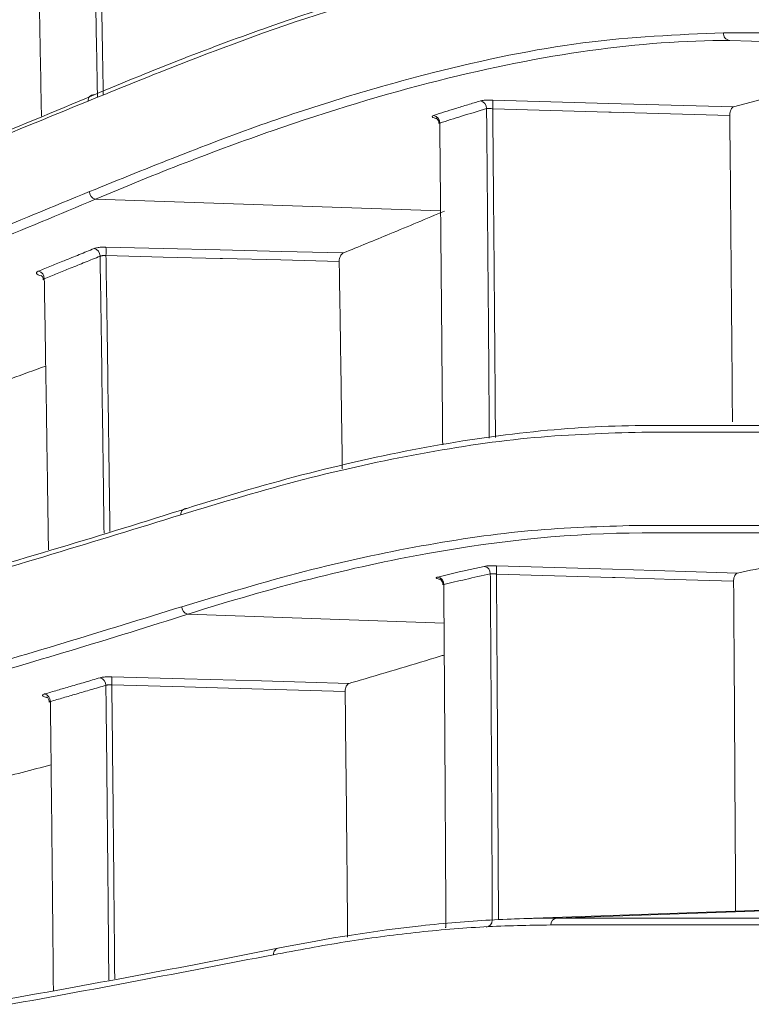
# Model space of a CAD drawing. Header units: millimetres. Extents: x 0 to 1118, y 0 to 864.
# Tile 27 of 256: x 227.72 to 232.85, y 109.7 to 116.61. Entities that reach past the tile are written whole.
import ezdxf

# ---------------------------------------------------------------- set-up
doc = ezdxf.new("R2010")
doc.units = ezdxf.units.MM
doc.styles.add('SLDTEXTSTYLE3', font='TXT', dxfattribs={"width": 0.605})
doc.dimstyles.new('SLDDIMSTYLE1', dxfattribs={"dimtxt": 3.175, "dimasz": 3.302, "dimexe": 0, "dimexo": 0.0625, "dimgap": 0.79375, "dimtad": 0, "dimtih": 1, "dimtoh": 1, "dimdec": 1, "dimlfac": 4, "dimrnd": 1e-09, "dimzin": 4, "dimdsep": 46, "dimtxsty": 'SLDTEXTSTYLE3', "dimsah": 1, "dimcen": 0.09, "dimadec": 0, "dimazin": 1, "dimtfac": 1, "dimtofl": 0, "dimtmove": 0, "dimatfit": 3, "dimfxl": 1, "dimfrac": 2, "dimtolj": 1, "dimtzin": 12, "dimarcsym": 0})

# ---------------------------------------------------------------- blocks, each defined once
blk = doc.blocks.new('_D_2')
at = {"color": 7, "linetype": 'Continuous', "lineweight": 0}
for p, q in [((261.2262, 133.1234), (154.0785, 133.1234)), ((155.6785, 133.1234), (155.6785, 107.5597)), ((155.6785, 77.1234), (155.6785, 102.687)), ((261.2262, 77.1234), (154.0785, 77.1234))]:
    blk.add_line(p, q, dxfattribs=at)
for points in [[(155.6785, 133.1234), (155.1705, 129.8214), (156.1865, 129.8214)], [(155.6785, 77.1234), (156.1865, 80.4254), (155.1705, 80.4254)]]:
    blk.add_solid(points, dxfattribs=at)
at = {"color": 7, "linetype": 'Continuous', "lineweight": 0, "insert": (150.2215, 106.7798), "char_height": 3.175, "attachment_point": 1, "style": 'SLDTEXTSTYLE3'}
blk.add_mtext('224.0', dxfattribs=at)

msp = doc.modelspace()

# ---------------------------------------------------------------- linework, layer by layer
at = {"color": 9, "linetype": 'Continuous', "lineweight": 0}
for p, q in [((234.9338, 116.3822), (232.6992, 116.4602)), ((228.2512, 115.3464), (230.6717, 115.2648)), ((228.899, 112.4367), (230.6959, 112.3751)), ((231.4876, 110.3061), (233.0069, 110.3591))]:
    msp.add_line(p, q, dxfattribs=at)
at = {"color": 7, "linetype": 'Continuous', "lineweight": 15}
for p, q in [((232.7263, 115.9938), (232.998, 116.0664)), ((233.0086, 110.364), (231.1908, 110.3006))]:
    msp.add_line(p, q, dxfattribs=at)
at = {"color": 9, "linetype": 'Continuous', "lineweight": 0, "flags": 128}
for points in [[(231.0373, 116.0418), (231.4441, 116.0302), (231.851, 116.0187), (232.2887, 116.0062), (232.7263, 115.9938)], [(232.6995, 115.9338), (232.284, 115.9456), (231.8684, 115.9574), (231.851, 115.9579), (231.4441, 115.9695), (231.0373, 115.9811)], [(228.3256, 115.011), (228.7264, 115.0011), (229.1272, 114.9911), (229.5585, 114.9804), (229.9898, 114.9697)], [(229.961, 114.9107), (229.5522, 114.9208), (229.1433, 114.9309), (229.1272, 114.9313), (228.7264, 114.9413), (228.3256, 114.9512)], [(231.0634, 112.7764), (231.4705, 112.764), (231.8776, 112.7517), (232.1705, 112.7428), (232.4635, 112.734), (232.7523, 112.7252)], [(232.7262, 112.6683), (232.3105, 112.6809), (231.8948, 112.6935), (231.8776, 112.694), (231.4705, 112.7063), (231.0634, 112.7186)], [(228.3666, 111.9979), (228.876, 111.9838), (229.4163, 111.9688), (229.7239, 111.9603), (230.0314, 111.9518)], [(230.0026, 111.8955), (229.5936, 111.9068), (229.1846, 111.9181), (228.876, 111.9266), (228.3666, 111.9407)]]:
    msp.add_lwpolyline(points, dxfattribs=at)
at = {"color": 9, "linetype": 'Continuous', "lineweight": 0}
for centre, radius, start, end in [((232.7032, 116.5088), 0.0488, 173.72864, 265.28581), ((228.2396, 116.0383), 0.0397, 86.87057, 185.16034), ((230.9423, 115.9846), 0.0519, 356.85832, 80.24642), ((230.5266, 116.0114), 0.5116, 356.59603, 3.40397), ((230.6134, 115.8829), 0.0524, 357.33, 79.58325), ((228.2643, 115.3996), 0.0547, 179.68002, 256.19937), ((228.2294, 114.9478), 0.0549, 359.6814, 75.65881), ((227.7216, 114.9811), 0.6047, 357.16675, 2.83325), ((227.8383, 114.7896), 0.055, 359.62799, 75.28472), ((228.8925, 113.1368), 0.0422, 89.89632, 184.48005), ((230.9695, 112.7223), 0.0508, 357.02448, 81.31612), ((230.588, 112.7475), 0.4763, 356.52632, 3.47366), ((230.6427, 112.6471), 0.0513, 357.48556, 80.65438), ((228.9095, 112.4883), 0.0526, 178.8661, 258.50329), ((228.2724, 111.9397), 0.0528, 358.72941, 77.50604), ((227.8248, 111.9693), 0.5426, 356.98005, 3.01995), ((227.883, 111.8261), 0.0528, 358.65656, 77.16733), ((230.9886, 110.2894), 0.0459, 273.40943, 2.27073), ((231.4918, 110.2583), 0.0479, 94.95604, 180.18001), ((229.5441, 110.0521), 0.0446, 92.4717, 183.74049)]:
    msp.add_arc(centre, radius, start, end, dxfattribs=at)
for points, knots in [([(228.2657, 116.0602), (228.2642, 116.1489), (228.2595, 116.4205), (228.2496, 116.9642), (228.2395, 117.4908), (228.2327, 117.8343), (228.2312, 117.9068)], [0, 0, 0, 0, 0.1431, 0.438434, 0.881579, 1, 1, 1, 1]), ([(228.2725, 117.912), (228.2739, 117.8405), (228.2808, 117.4977), (228.2908, 116.9717), (228.3007, 116.4306), (228.3054, 116.1619), (228.3069, 116.0762)], [0, 0, 0, 0, 0.117646, 0.563628, 0.860854, 1, 1, 1, 1]), ([(228.2096, 115.3999), (228.6285, 115.5695), (229.2568, 115.824), (230.0431, 116.0781), (230.7958, 116.2876), (231.6879, 116.4725), (232.332, 116.5002), (232.6547, 116.5142)], [0, 0, 0, 0, 0.252772, 0.379117, 0.505592, 0.752269, 1, 1, 1, 1]), ([(232.6992, 116.4602), (232.6992, 116.4602), (232.3853, 116.4602), (231.7296, 116.4119), (230.6603, 116.1984), (229.5045, 115.848), (228.6773, 115.5268), (228.2512, 115.3464), (228.2512, 115.3464)], [0, 0, 0, 0, 0.000001, 0.246664, 0.494397, 0.747197, 0.999999, 1, 1, 1, 1]), ([(230.6229, 115.9344), (230.6484, 115.9426), (230.6993, 115.9589), (230.7795, 115.984), (230.8635, 116.0097), (230.9219, 116.0271), (230.9511, 116.0357)], [0, 0, 0, 0, 0.23094, 0.461884, 0.730939, 1, 1, 1, 1]), ([(231.0373, 116.0418), (231.0353, 116.0419), (231.0221, 116.0422), (230.998, 116.0419), (230.9692, 116.0398), (230.9571, 116.0371), (230.9511, 116.0357)], [0, 0, 0, 0, 0.0558372, 0.3702254, 0.6850462, 1, 1, 1, 1]), ([(230.6229, 115.9344), (230.6189, 115.9328), (230.6108, 115.9293), (230.6123, 115.9231), (230.6218, 115.9175), (230.6344, 115.9146), (230.6394, 115.9134)], [0, 0, 0, 0, 0.265506, 0.543025, 0.820184, 1, 1, 1, 1]), ([(230.9942, 115.9817), (230.9357, 115.9643), (230.8269, 115.9319), (230.7167, 115.8967), (230.6657, 115.8805)], [0, 0, 0, 0, 0.538114, 1, 1, 1, 1]), ([(231.0373, 115.9811), (231.0363, 115.9811), (231.0296, 115.9816), (231.0176, 115.9822), (231.0032, 115.9824), (230.9972, 115.9819), (230.9942, 115.9817)], [0, 0, 0, 0, 0.055633, 0.369453, 0.684521, 1, 1, 1, 1]), ([(231.0134, 113.6706), (231.0127, 113.7651), (231.0106, 114.0524), (231.0068, 114.5314), (231.0023, 115.0614), (230.9981, 115.5449), (230.9955, 115.8361), (230.9942, 115.9817)], [0, 0, 0, 0, 0.122167, 0.371166, 0.620201, 0.810092, 1, 1, 1, 1]), ([(231.0373, 115.9811), (231.0386, 115.8366), (231.0412, 115.5477), (231.0454, 115.0664), (231.0498, 114.5373), (231.0536, 114.0583), (231.0558, 113.7711), (231.0565, 113.6767)], [0, 0, 0, 0, 0.1889533, 0.3779222, 0.627805, 0.8777238, 1, 1, 1, 1]), ([(227.8523, 114.8428), (227.8826, 114.8549), (227.9432, 114.8792), (228.0386, 114.9177), (228.1386, 114.9583), (228.2082, 114.9867), (228.243, 115.001)], [0, 0, 0, 0, 0.230994, 0.46199, 0.730994, 1, 1, 1, 1]), ([(228.3256, 115.011), (228.3202, 115.0111), (228.3093, 115.0112), (228.2934, 115.0105), (228.2782, 115.0091), (228.2645, 115.0071), (228.2523, 115.0043), (228.2461, 115.0021), (228.243, 115.001)], [0, 0, 0, 0, 0.161692, 0.327817, 0.493461, 0.663901, 0.829548, 1, 1, 1, 1]), ([(228.3256, 114.9512), (228.3229, 114.9514), (228.3174, 114.9517), (228.3095, 114.9517), (228.3019, 114.9512), (228.295, 114.9504), (228.2889, 114.9492), (228.2858, 114.948), (228.2842, 114.9475)], [0, 0, 0, 0, 0.161927, 0.328287, 0.493888, 0.664307, 0.829731, 1, 1, 1, 1]), ([(228.3256, 114.9512), (228.3267, 114.8794), (228.3322, 114.5306), (228.3401, 113.9954), (228.3481, 113.4221), (228.3519, 113.1266), (228.3534, 113.0174)], [0, 0, 0, 0, 0.111929, 0.543684, 0.831433, 1, 1, 1, 1]), ([(228.2842, 114.9475), (228.2494, 114.9332), (228.1799, 114.9048), (228.0798, 114.8642), (227.9843, 114.8257), (227.9236, 114.8014), (227.8933, 114.7892)], [0, 0, 0, 0, 0.269003, 0.538009, 0.769004, 1, 1, 1, 1]), ([(228.3121, 113.0051), (228.3107, 113.1166), (228.3068, 113.4143), (228.2988, 113.9897), (228.2909, 114.5254), (228.2854, 114.8749), (228.2842, 114.9475)], [0, 0, 0, 0, 0.171422, 0.457725, 0.887313, 1, 1, 1, 1]), ([(227.8703, 114.8094), (227.8633, 114.8115), (227.8486, 114.8161), (227.8377, 114.8248), (227.8371, 114.8337), (227.8448, 114.8397), (227.8514, 114.8424), (227.8523, 114.8428)], [0, 0, 0, 0, 0.219976, 0.467281, 0.714224, 0.960725, 1, 1, 1, 1]), ([(230.6511, 112.6976), (230.6765, 112.7038), (230.7273, 112.7161), (230.8071, 112.7348), (230.8904, 112.7537), (230.9482, 112.7662), (230.9772, 112.7725)], [0, 0, 0, 0, 0.231904, 0.463811, 0.731902, 1, 1, 1, 1]), ([(231.0634, 112.7764), (231.0613, 112.7764), (231.0479, 112.7768), (231.0239, 112.7768), (230.9951, 112.7754), (230.9831, 112.7735), (230.9772, 112.7725)], [0, 0, 0, 0, 0.059345, 0.3727808, 0.6863181, 1, 1, 1, 1]), ([(230.6511, 112.6976), (230.6472, 112.6964), (230.6391, 112.6938), (230.6406, 112.689), (230.6492, 112.6848), (230.6605, 112.6826), (230.6643, 112.6819)], [0, 0, 0, 0, 0.274406, 0.565669, 0.856951, 1, 1, 1, 1]), ([(231.0203, 112.7196), (230.9623, 112.707), (230.8543, 112.6834), (230.7448, 112.657), (230.694, 112.6448)], [0, 0, 0, 0, 0.536186, 1, 1, 1, 1]), ([(231.0634, 112.7186), (231.0623, 112.7187), (231.0557, 112.7192), (231.0436, 112.7198), (231.0292, 112.7201), (231.0232, 112.7198), (231.0203, 112.7196)], [0, 0, 0, 0, 0.059279, 0.37264, 0.686327, 1, 1, 1, 1]), ([(231.0344, 110.2912), (231.0338, 110.4137), (231.0323, 110.7305), (231.0295, 111.2409), (231.0263, 111.7783), (231.0233, 112.2713), (231.0213, 112.5702), (231.0203, 112.7196)], [0, 0, 0, 0, 0.1508564, 0.3901732, 0.6295245, 0.8147543, 1, 1, 1, 1]), ([(231.0634, 112.7186), (231.0644, 112.5701), (231.0664, 112.2729), (231.0695, 111.7817), (231.0726, 111.2449), (231.0754, 110.7339), (231.0769, 110.4165), (231.0776, 110.2937)], [0, 0, 0, 0, 0.184401, 0.368818, 0.608617, 0.848451, 1, 1, 1, 1]), ([(227.8947, 111.8776), (227.9249, 111.8863), (227.9854, 111.9038), (228.0804, 111.9314), (228.18, 111.9605), (228.2492, 111.981), (228.2839, 111.9912)], [0, 0, 0, 0, 0.231116, 0.462233, 0.731115, 1, 1, 1, 1]), ([(228.3666, 111.9979), (228.3611, 111.998), (228.3502, 111.9982), (228.3342, 111.9978), (228.319, 111.9969), (228.3053, 111.9955), (228.2932, 111.9936), (228.287, 111.992), (228.2839, 111.9912)], [0, 0, 0, 0, 0.162209, 0.328915, 0.494289, 0.664451, 0.829827, 1, 1, 1, 1]), ([(228.3252, 111.9385), (228.2906, 111.9283), (228.2213, 111.9078), (228.1216, 111.8787), (228.0265, 111.851), (227.966, 111.8336), (227.9358, 111.8248)], [0, 0, 0, 0, 0.2688816, 0.5377653, 0.768882, 1, 1, 1, 1]), ([(228.3666, 111.9407), (228.3639, 111.9409), (228.3584, 111.9412), (228.3504, 111.9413), (228.3428, 111.9411), (228.3359, 111.9406), (228.3299, 111.9397), (228.3268, 111.9389), (228.3252, 111.9385)], [0, 0, 0, 0, 0.162408, 0.329316, 0.494645, 0.664787, 0.829976, 1, 1, 1, 1]), ([(228.3455, 109.8719), (228.345, 109.9396), (228.3429, 110.1865), (228.3391, 110.612), (228.3343, 111.1014), (228.3296, 111.5436), (228.3267, 111.8068), (228.3252, 111.9385)], [0, 0, 0, 0, 0.097971, 0.357263, 0.616594, 0.808289, 1, 1, 1, 1]), ([(228.3666, 111.9407), (228.368, 111.8094), (228.371, 111.5467), (228.3756, 111.105), (228.3804, 110.6157), (228.3843, 110.1915), (228.3863, 109.9459), (228.3869, 109.8797)], [0, 0, 0, 0, 0.191778, 0.383571, 0.643719, 0.903907, 1, 1, 1, 1]), ([(227.9086, 111.8538), (227.9032, 111.8551), (227.8902, 111.8583), (227.8804, 111.8644), (227.8796, 111.871), (227.8874, 111.8754), (227.8939, 111.8773), (227.8947, 111.8776)], [0, 0, 0, 0, 0.18005, 0.440305, 0.700243, 0.95977, 1, 1, 1, 1])]:
    msp.add_open_spline(points, degree=3, knots=knots, dxfattribs=at)
at = {"color": 7, "linetype": 'Continuous', "lineweight": 15}
for points, knots in [([(227.8382, 117.7047), (227.8415, 117.5443), (227.8486, 117.2077), (227.8589, 116.6922), (227.8672, 116.261), (227.8718, 116.0062), (227.8732, 115.9299)], [0, 0, 0, 0, 0.272552, 0.572171, 0.871815, 1, 1, 1, 1]), ([(232.7123, 117.1681), (232.547, 117.1644), (232.2163, 117.157), (231.6927, 117.0972), (231.1494, 117.0028), (230.4086, 116.8295), (229.4454, 116.5381), (228.6158, 116.2027), (228.2001, 116.0347)], [0, 0, 0, 0, 0.126925, 0.254, 0.380922, 0.507987, 0.753513, 1, 1, 1, 1]), ([(228.2418, 116.0779), (228.2418, 116.0779), (228.6632, 116.2565), (229.483, 116.5764), (230.649, 116.9357), (231.7473, 117.1617), (232.4301, 117.2139), (232.7568, 117.2138), (232.7568, 117.2138)], [0, 0, 0, 0, 0.000001, 0.24555, 0.492042, 0.746013, 0.999999, 1, 1, 1, 1]), ([(226.8133, 116.4693), (226.8408, 116.4811), (227.1632, 116.6195), (227.5148, 116.7721), (227.8241, 116.916), (227.854, 116.93)], [0, 0, 0, 0, 0.07745, 0.910568, 1, 1, 1, 1]), ([(232.6547, 116.5142), (233.2376, 116.5139), (234.4055, 116.5135), (235.5792, 116.513), (236.3796, 116.5126), (236.8967, 116.5122), (237.3272, 116.5119), (237.6489, 116.5115), (237.8703, 116.5111), (237.9202, 116.5108), (237.9452, 116.5106)], [0, 0, 0, 0, 0.202372, 0.40545, 0.506591, 0.607849, 0.709513, 0.811342, 0.905567, 1, 1, 1, 1]), ([(220.8568, 113.5598), (221.5217, 113.7457), (222.8537, 114.118), (224.732, 114.7299), (226.5416, 115.3821), (227.6893, 115.844), (228.2418, 116.0779), (228.2418, 116.0779)], [0, 0, 0, 0, 0.238325, 0.477478, 0.738746, 0.999999, 1, 1, 1, 1]), ([(228.2001, 116.0347), (227.6357, 115.8027), (226.5069, 115.3385), (224.6935, 114.6884), (222.8188, 114.0766), (221.4879, 113.7047), (220.8214, 113.5185)], [0, 0, 0, 0, 0.261288, 0.522571, 0.76091, 1, 1, 1, 1]), ([(232.7263, 115.9938), (232.7231, 115.9922), (232.7167, 115.989), (232.7081, 115.9761), (232.7021, 115.9595), (232.6997, 115.9445), (232.6996, 115.9364), (232.6995, 115.9338)], [0, 0, 0, 0, 0.244454, 0.489534, 0.714702, 0.909793, 1, 1, 1, 1]), ([(232.6995, 115.9338), (232.703, 115.5621), (232.7095, 114.8484), (232.7152, 114.1294), (232.718, 113.7849)], [0, 0, 0, 0, 0.520824, 1, 1, 1, 1]), ([(230.6393, 115.9154), (230.6396, 115.9153), (230.6401, 115.9151), (230.6451, 115.9119), (230.6528, 115.9038), (230.6595, 115.8914), (230.6595, 115.8818), (230.6595, 115.8778)], [0, 0, 0, 0, 0.153903, 0.304279, 0.521538, 0.802112, 1, 1, 1, 1]), ([(230.6657, 115.8805), (230.6635, 115.88), (230.6603, 115.8793), (230.6608, 115.8782), (230.661, 115.8779)], [0, 0, 0, 0, 0.6824899, 1, 1, 1, 1]), ([(230.6657, 115.8805), (230.6672, 115.7376), (230.67, 115.4517), (230.6745, 114.974), (230.6793, 114.4473), (230.6834, 113.9812), (230.6856, 113.7064), (230.6863, 113.624)], [0, 0, 0, 0, 0.190894, 0.381803, 0.636399, 0.891031, 1, 1, 1, 1]), ([(220.8373, 112.8828), (221.2059, 112.9841), (221.9436, 113.1867), (222.994, 113.5021), (224.0074, 113.8247), (225.2438, 114.2437), (226.6721, 114.7652), (227.6967, 115.1882), (228.2096, 115.3999)], [0, 0, 0, 0, 0.130975, 0.2621051, 0.3930937, 0.5241941, 0.7618569, 1, 1, 1, 1]), ([(228.2512, 115.3464), (228.2512, 115.3464), (227.7494, 115.1337), (226.7093, 114.7125), (224.976, 114.0777), (223.0612, 113.442), (221.6023, 113.0326), (220.8727, 112.8278)], [0, 0, 0, 0, 0.0000012, 0.2376685, 0.4757877, 0.7378724, 1, 1, 1, 1]), ([(229.9898, 114.9697), (230.0989, 115.0142), (230.3385, 115.1118), (230.5723, 115.2103), (230.6995, 115.2639)], [0, 0, 0, 0, 0.455534, 1, 1, 1, 1]), ([(229.9898, 114.9697), (229.9854, 114.967), (229.9778, 114.9625), (229.9684, 114.9476), (229.9627, 114.9312), (229.961, 114.918), (229.961, 114.9117), (229.961, 114.9107)], [0, 0, 0, 0, 0.306466, 0.535651, 0.766204, 0.962121, 1, 1, 1, 1]), ([(229.961, 114.9107), (229.9637, 114.742), (229.9692, 114.3891), (229.9765, 113.9045), (229.9809, 113.5881), (229.9827, 113.4572)], [0, 0, 0, 0, 0.349134, 0.730779, 1, 1, 1, 1]), ([(227.8713, 114.8128), (227.8715, 114.8127), (227.8719, 114.8125), (227.8769, 114.8082), (227.8841, 114.7979), (227.8851, 114.7876), (227.8857, 114.7819)], [0, 0, 0, 0, 0.178135, 0.380556, 0.661172, 1, 1, 1, 1]), ([(227.8933, 114.7892), (227.8928, 114.789), (227.8896, 114.7877), (227.8861, 114.7853), (227.8866, 114.7829), (227.8868, 114.7821)], [0, 0, 0, 0, 0.097811, 0.711872, 1, 1, 1, 1]), ([(227.8933, 114.7892), (227.8959, 114.6267), (227.9016, 114.2843), (227.9096, 113.7599), (227.9166, 113.2887), (227.9206, 112.9976), (227.9221, 112.8881)], [0, 0, 0, 0, 0.2575098, 0.5427736, 0.8280607, 1, 1, 1, 1]), ([(226.8791, 113.82), (227.1436, 113.9093), (227.4923, 114.027), (227.8233, 114.1477), (227.9031, 114.1768)], [0, 0, 0, 0, 0.7587056, 1, 1, 1, 1]), ([(232.0836, 113.7132), (231.8348, 113.7059), (231.337, 113.6912), (230.5422, 113.573), (229.7184, 113.3949), (229.14, 113.2207), (228.8505, 113.1336)], [0, 0, 0, 0, 0.252785, 0.505565, 0.752532, 1, 1, 1, 1]), ([(228.8926, 113.179), (228.8926, 113.179), (229.4786, 113.3653), (230.3261, 113.5838), (231.3787, 113.7341), (231.8829, 113.76), (232.1278, 113.7599), (232.1278, 113.7599)], [0, 0, 0, 0, 0.000002, 0.494368, 0.74718, 0.999998, 1, 1, 1, 1]), ([(237.9352, 113.7101), (237.8927, 113.7103), (237.8075, 113.7105), (237.4933, 113.7109), (237.0887, 113.7112), (236.4441, 113.7116), (235.4238, 113.712), (233.9232, 113.7126), (232.6975, 113.713), (232.0836, 113.7132)], [0, 0, 0, 0, 0.10987, 0.220097, 0.317291, 0.414636, 0.610204, 0.804754, 1, 1, 1, 1]), ([(232.1278, 113.7599), (232.1278, 113.7599), (232.7648, 113.7599), (233.9549, 113.7599), (235.4692, 113.7599), (236.4873, 113.7599), (237.1339, 113.7599), (237.54, 113.7599), (237.8553, 113.7599), (237.9407, 113.7599), (237.9835, 113.7599)], [0, 0, 0, 0, 0.000001, 0.194533, 0.389743, 0.584296, 0.682, 0.779847, 0.889761, 1, 1, 1, 1]), ([(220.9106, 111.1819), (221.6404, 111.3286), (223.1033, 111.6226), (225.1405, 112.1083), (227.0863, 112.6262), (228.3075, 112.9932), (228.8926, 113.179), (228.8926, 113.179)], [0, 0, 0, 0, 0.2386694, 0.4783613, 0.739189, 0.9999989, 1, 1, 1, 1]), ([(228.8505, 113.1336), (228.2511, 112.9492), (227.0523, 112.5804), (225.102, 112.0642), (223.0689, 111.5787), (221.6074, 111.285), (220.8752, 111.1379)], [0, 0, 0, 0, 0.260847, 0.521692, 0.760388, 1, 1, 1, 1]), ([(228.8569, 112.4893), (229.146, 112.5764), (229.7244, 112.7505), (230.5385, 112.9247), (231.3161, 113.0384), (231.7985, 113.0523), (232.04, 113.0592)], [0, 0, 0, 0, 0.251614, 0.503235, 0.75135, 1, 1, 1, 1]), ([(232.04, 113.0592), (232.6542, 113.0591), (233.885, 113.0588), (235.3905, 113.0583), (236.4175, 113.058), (237.0684, 113.0577), (237.4788, 113.0574), (237.7991, 113.0571), (237.8882, 113.0568), (237.9328, 113.0567)], [0, 0, 0, 0, 0.194485, 0.38965, 0.584132, 0.681798, 0.779607, 0.889642, 1, 1, 1, 1]), ([(232.0841, 113.0063), (232.0841, 113.0063), (231.6092, 113.0063), (230.8529, 112.9325), (229.7653, 112.6945), (229.192, 112.5297), (228.899, 112.4367), (228.899, 112.4367)], [0, 0, 0, 0, 0.000002, 0.496678, 0.748336, 0.999998, 1, 1, 1, 1]), ([(237.981, 113.0065), (237.9365, 113.0065), (237.8474, 113.0065), (237.5277, 113.0065), (237.1183, 113.0065), (236.4675, 113.0065), (235.444, 113.0064), (233.9206, 113.0064), (232.7259, 113.0063), (232.0841, 113.0063), (232.0841, 113.0063)], [0, 0, 0, 0, 0.110046, 0.220449, 0.317606, 0.414913, 0.610401, 0.804851, 0.999999, 1, 1, 1, 1]), ([(232.7523, 112.7252), (232.8353, 112.7426), (232.922, 112.7608), (233.0061, 112.7744), (233.0097, 112.7749)], [0, 0, 0, 0, 0.957573, 1, 1, 1, 1]), ([(230.664, 112.6832), (230.6642, 112.6831), (230.6646, 112.683), (230.6691, 112.6806), (230.6771, 112.6742), (230.6851, 112.6618), (230.6895, 112.6498), (230.6883, 112.6433), (230.6882, 112.6426)], [0, 0, 0, 0, 0.132471, 0.259922, 0.446735, 0.693775, 0.967625, 1, 1, 1, 1]), ([(232.7523, 112.7252), (232.7491, 112.7239), (232.7428, 112.7213), (232.7344, 112.7091), (232.7286, 112.6929), (232.7264, 112.6784), (232.7263, 112.6706), (232.7262, 112.6683)], [0, 0, 0, 0, 0.247393, 0.495445, 0.722854, 0.920153, 1, 1, 1, 1]), ([(230.694, 112.6448), (230.6918, 112.6444), (230.6886, 112.6438), (230.6891, 112.6428), (230.6893, 112.6425)], [0, 0, 0, 0, 0.678363, 1, 1, 1, 1]), ([(230.694, 112.6448), (230.695, 112.4976), (230.6972, 112.203), (230.7005, 111.7149), (230.7039, 111.1804), (230.7069, 110.674), (230.7086, 110.3607), (230.7092, 110.2415)], [0, 0, 0, 0, 0.184419, 0.368853, 0.610178, 0.851539, 1, 1, 1, 1]), ([(232.7262, 112.6683), (232.7274, 112.497), (232.73, 112.1144), (232.7348, 111.3444), (232.7382, 110.7438), (232.7401, 110.355), (232.7401, 110.3542)], [0, 0, 0, 0, 0.22278, 0.497472, 0.999064, 1, 1, 1, 1]), ([(220.887, 110.4927), (221.2903, 110.5722), (222.0975, 110.7314), (223.2402, 110.98), (224.3382, 111.2348), (225.6758, 111.5672), (227.2153, 111.9825), (228.3093, 112.3202), (228.8569, 112.4893)], [0, 0, 0, 0, 0.130563, 0.261315, 0.391892, 0.5226, 0.761016, 1, 1, 1, 1]), ([(228.899, 112.4367), (228.899, 112.4367), (228.3647, 112.2668), (227.2524, 111.9305), (225.3863, 111.4256), (223.3138, 110.9218), (221.7196, 110.5999), (220.9224, 110.4389)], [0, 0, 0, 0, 0.000001, 0.238426, 0.477384, 0.738663, 1, 1, 1, 1]), ([(230.0314, 111.9518), (230.0565, 111.9591), (230.2718, 112.0222), (230.495, 112.0884), (230.6879, 112.1477), (230.6975, 112.1507)], [0, 0, 0, 0, 0.111578, 0.955559, 1, 1, 1, 1]), ([(230.0314, 111.9518), (230.027, 111.9496), (230.0194, 111.9459), (230.0101, 111.9319), (230.0043, 111.9159), (230.0026, 111.9028), (230.0026, 111.8965), (230.0026, 111.8955)], [0, 0, 0, 0, 0.306436, 0.536044, 0.767013, 0.9634, 1, 1, 1, 1]), ([(227.9088, 111.8559), (227.909, 111.8558), (227.9092, 111.8557), (227.9139, 111.8528), (227.9218, 111.8443), (227.9283, 111.8318), (227.9279, 111.8225), (227.9277, 111.8195)], [0, 0, 0, 0, 0.142412, 0.299597, 0.524097, 0.844078, 1, 1, 1, 1]), ([(230.0026, 111.8955), (230.0064, 111.5556), (230.0128, 110.9823), (230.0179, 110.4061), (230.02, 110.1714)], [0, 0, 0, 0, 0.592731, 1, 1, 1, 1]), ([(227.9358, 111.8248), (227.9354, 111.8247), (227.9321, 111.8237), (227.9286, 111.822), (227.9292, 111.8201), (227.9293, 111.8195)], [0, 0, 0, 0, 0.095929, 0.714976, 1, 1, 1, 1]), ([(227.9358, 111.8248), (227.9373, 111.6961), (227.9404, 111.4386), (227.9452, 111.0031), (227.9502, 110.5182), (227.9542, 110.1005), (227.9563, 109.8605), (227.9568, 109.799)], [0, 0, 0, 0, 0.191241, 0.382497, 0.645781, 0.909105, 1, 1, 1, 1]), ([(226.9295, 111.1266), (227.1326, 111.1758), (227.4777, 111.2595), (227.8059, 111.3453), (227.941, 111.3806)], [0, 0, 0, 0, 0.588391, 1, 1, 1, 1]), ([(231.4438, 110.2581), (231.2889, 110.2556), (230.979, 110.2504), (230.4976, 110.2084), (230.0064, 110.1445), (229.6686, 110.081), (229.4996, 110.0492)], [0, 0, 0, 0, 0.251946, 0.50389, 0.751854, 1, 1, 1, 1]), ([(229.5422, 110.0966), (229.5422, 110.0966), (229.8828, 110.1649), (230.3826, 110.2435), (231.0218, 110.297), (231.334, 110.3061), (231.4876, 110.3061), (231.4876, 110.3061)], [0, 0, 0, 0, 0.000003, 0.496084, 0.74804, 0.999997, 1, 1, 1, 1]), ([(237.923, 110.2561), (237.8581, 110.2562), (237.7279, 110.2565), (237.2961, 110.2567), (236.793, 110.2569), (236.0738, 110.2571), (234.9696, 110.2574), (233.3758, 110.2578), (232.0886, 110.258), (231.4438, 110.2581)], [0, 0, 0, 0, 0.126811, 0.25418, 0.347145, 0.440239, 0.6272, 0.813269, 1, 1, 1, 1]), ([(231.4876, 110.3061), (231.4876, 110.3061), (232.1557, 110.306), (233.407, 110.306), (235.0148, 110.306), (236.1169, 110.306), (236.8381, 110.306), (237.3422, 110.306), (237.7754, 110.306), (237.9059, 110.306), (237.9713, 110.306)], [0, 0, 0, 0, 0.0000006, 0.1860498, 0.3727528, 0.5588151, 0.6522909, 0.7457632, 0.8726327, 1, 1, 1, 1]), ([(230.7092, 110.2415), (230.7069, 110.2412), (230.7037, 110.2408), (230.7044, 110.2407), (230.7045, 110.2407)], [0, 0, 0, 0, 0.725598, 1, 1, 1, 1]), ([(229.4996, 110.0492), (228.8661, 109.9267), (227.9158, 109.7429), (226.5207, 109.5056), (225.1224, 109.2824), (223.3117, 109.0171), (221.714, 108.8233), (220.9134, 108.7261)], [0, 0, 0, 0, 0.260563, 0.390802, 0.521156, 0.760032, 1, 1, 1, 1]), ([(220.9487, 108.7726), (221.7463, 108.8694), (223.3456, 109.0634), (225.5462, 109.3855), (227.6306, 109.7294), (228.9251, 109.9732), (229.5422, 110.0966), (229.5422, 110.0966)], [0, 0, 0, 0, 0.2388414, 0.4789144, 0.739467, 0.999999, 1, 1, 1, 1])]:
    msp.add_open_spline(points, degree=3, knots=knots, dxfattribs=at)

# ---------------------------------------------------------------- dimensions: what is measured, and where the dimension line sits
at = {"color": 7, "linetype": 'Continuous', "lineweight": 0}
dim = msp.add_linear_dim(base=(155.6785, 133.1234), p1=(262.8262, 77.1234), p2=(262.8262, 133.1234), angle=90, dimstyle='SLDDIMSTYLE1', dxfattribs=at)
dim.commit()
dim.dimension.update_dxf_attribs({"geometry": '_D_2', "text_midpoint": (155.6785, 105.1234), "dimtype": 160})

doc.saveas('drawing.dxf')
